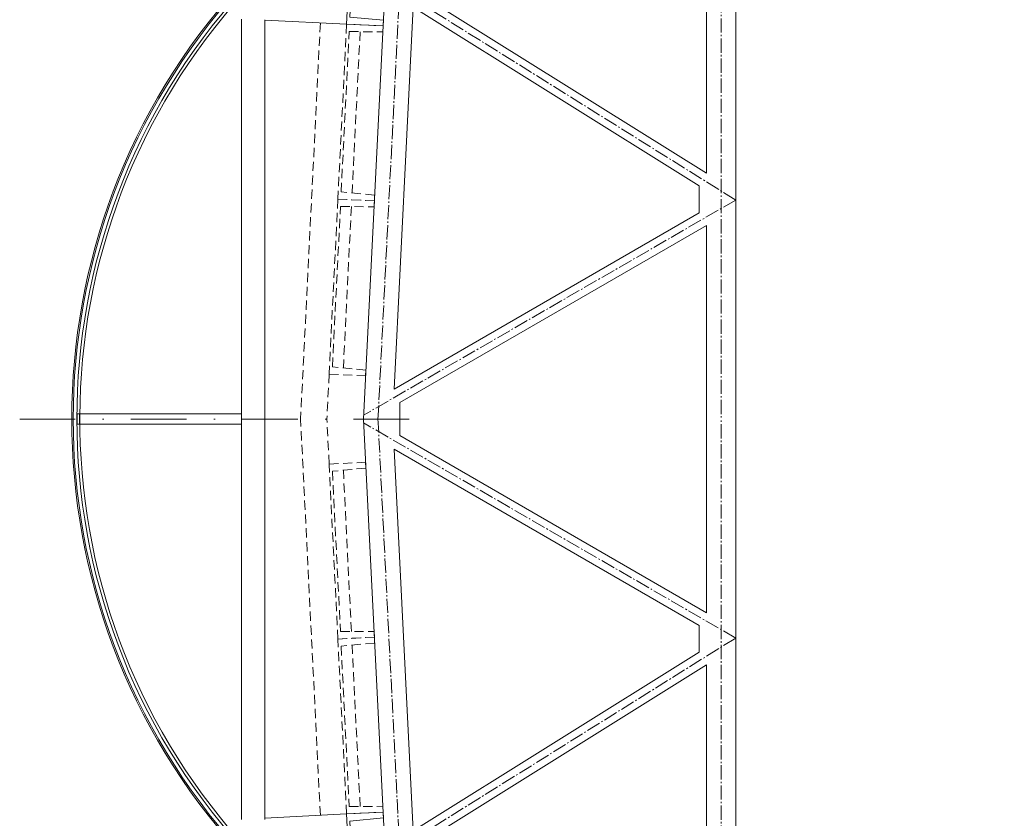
# Model space of a CAD drawing. Header units: millimetres. Extents: x -385852 to 693036, y -525006 to 444206.
# Tile 118 of 156: x 203041 to 209785, y 69565 to 75036. Entities that reach past the tile are written whole.
import ezdxf

# ---------------------------------------------------------------- set-up
doc = ezdxf.new("R2010")
doc.units = ezdxf.units.MM
for name, pattern in [('AM_DIN_G_W050', [13.75, 9.75, -1.5, 1, -1.5]), ('CENTERX2', [101.6, 63.5, -12.7, 12.7, -12.7]), ('DASHDOT', [25.4, 12.7, -6.35, 0, -6.35]), ('HIDDEN', [9.525, 6.35, -3.175])]:
    doc.linetypes.add(name, pattern=pattern)
for name, color, linetype, lineweight in [('A99_N_kce-pohl', 7, 'Continuous', 9), ('A99_N_kce-rez-sil', 6, 'Continuous', 18), ('A99_N_leg-text', 7, 'Continuous', 9), ('A99_N_leg-text @ 200 VP14', 7, 'Continuous', 9), ('A99_N_leg-text @ 200 VP4', 7, 'Continuous', 9), ('A99_S_kce-pohl', 61, 'Continuous', 5), ('A99_S_kce-rez-sil', 7, 'Continuous', 15), ('A99_S_kce-rez-ten', 6, 'Continuous', 9), ('A99_S_osy', 1, 'CENTERX2', 5)]:
    doc.layers.add(name, color=color, linetype=linetype, lineweight=lineweight)
doc.styles.add('A99_kota', font='isocpeur.ttf', dxfattribs={"height": 2})

# ---------------------------------------------------------------- blocks, each defined once
blk = doc.blocks.new('*U2652')
at = {"layer": 'A99_N_leg-text @ 200 VP14', "linetype": 'Continuous', "lineweight": 0, "insert": (162730, -32600), "char_height": 400, "width": 19240, "attachment_point": 1, "rotation": 90, "style": 'A99_kota'}
blk.add_mtext('\\A1;\\pi-1200,l1200,t1200,22800;^IPOZNÁMKA:\\P^INAVRŽENÉ STAVEBNÍ ÚPRAVY BYLY PROVEDENY NA ZÁKLADĚ  INVESTOREM PŘEDANÝCH ELEKTRONICKÝCH PODKLADŮ.\\P ^IPŘED PROVÁDĚNÍM STAVEBNÍCH ÚPRAV JE NUTNÉ VEŠKERÉ PRVKY PŘESNĚ ZAMĚŘIT, ZDALI JSOU V SOULADU S PROJEKTOVOU DOKUMENTACÍ A PROVÉST VIZUÁLNÍ KONTROLU.', dxfattribs=at)
at = {"layer": 'A99_N_leg-text @ 200 VP4', "linetype": 'Continuous', "lineweight": 0, "insert": (162730, -32600), "char_height": 400, "width": 19240, "attachment_point": 1, "rotation": 90, "style": 'A99_kota'}
blk.add_mtext('\\A1;\\pi-1200,l1200,t1200,22800;^IPOZNÁMKA:\\P^INAVRŽENÉ STAVEBNÍ ÚPRAVY BYLY PROVEDENY NA ZÁKLADĚ  INVESTOREM PŘEDANÝCH ELEKTRONICKÝCH PODKLADŮ.\\P ^IPŘED PROVÁDĚNÍM STAVEBNÍCH ÚPRAV JE NUTNÉ VEŠKERÉ PRVKY PŘESNĚ ZAMĚŘIT, ZDALI JSOU V SOULADU S PROJEKTOVOU DOKUMENTACÍ A PROVÉST VIZUÁLNÍ KONTROLU.', dxfattribs=at)

msp = doc.modelspace()

# ---------------------------------------------------------------- linework, layer by layer
at = {"layer": 'A99_N_kce-pohl', "lineweight": 5}
for points in [[(204560, 75040.5), (204560, 72300)], [(203450, 72335), (204560, 72335)], [(204560, 69557.5), (204560, 72300)], [(203450, 72265), (204560, 72265)]]:
    msp.add_lwpolyline(points, dxfattribs=at)
at = {"layer": 'A99_N_kce-pohl', "linetype": 'Continuous'}
for radius, start, end in [(4410, 137.90790836, 222.09209164), (4355, 137.90450928, 221.56923563)]:
    msp.add_arc((207807.5, 72300), radius, start, end, dxfattribs=at)
at = {"layer": 'A99_N_kce-rez-sil', "color": 1, "lineweight": 9}
msp.add_lwpolyline([(203435, 72264.9993), (203450, 72264.9993), (203450, 72335.0007), (203435, 72335.0007)], close=True, dxfattribs=at)
at = {"layer": 'A99_N_kce-rez-sil', "color": 1, "linetype": 'Continuous', "lineweight": 9}
for radius, start, end in [(4400, 137.90790836, 222.09209164), (4375, 137.90602861, 222.09397139)]:
    msp.add_arc((207807.5, 72300), radius, start, end, dxfattribs=at)
at = {"layer": 'A99_S_kce-pohl', "lineweight": 5}
for points in [[(205395, 72300), (205845, 81300)], [(207945, 72300), (207945, 79994.6542)], [(207745, 73983.9624), (207745, 76616.0376)], [(207745, 73983.9624), (205790.5859, 75205.4712)], [(207695, 73897.2876), (205736.3229, 75121.4608)], [(207695, 73713.2133), (207695, 73897.2876)], [(207695, 73713.2133), (205605.5065, 72505.1328)], [(207745, 73626.6107), (205645, 72412.4558)], [(207745, 72300), (207745, 73626.6107)], [(205645, 72300), (205645, 72412.4558)], [(205395, 72300), (205845, 63300)], [(205645, 72300), (205645, 72187.5442)], [(207745, 72300), (207745, 70973.3893)], [(207945, 72300), (207945, 64605.3458)], [(207745, 70973.3893), (205645, 72187.5442)], [(205605.5065, 72094.8672), (205736.3229, 69478.5392)], [(207695, 70886.7867), (205605.5065, 72094.8672)], [(207695, 70886.7867), (207695, 70702.7124)], [(207695, 70702.7124), (205736.3229, 69478.5392)], [(207745, 70616.0376), (205790.5859, 69394.5288)], [(207745, 70616.0376), (207745, 67983.9624)]]:
    msp.add_lwpolyline(points, dxfattribs=at)
at = {"layer": 'A99_S_kce-pohl', "color": 253, "linetype": 'AM_DIN_G_W050', "lineweight": 0, "ltscale": 10}
for points in [[(205494.8752, 72295.0062), (205944.8752, 81295.0062)], [(207845, 79994.6542), (207845, 79994.6542), (207845, 72300)], [(207945, 73800), (205545, 75300)], [(207945, 73800), (205396.3217, 72326.4331)], [(205494.8752, 72304.9938), (205944.8752, 63304.9938)], [(207845, 64605.3458), (207845, 64605.3458), (207845, 72300)], [(207945, 70800), (205396.3217, 72273.5669)], [(207945, 70800), (205545, 69300)]]:
    msp.add_lwpolyline(points, dxfattribs=at)
at = {"layer": 'A99_S_kce-rez-sil', "lineweight": 13}
for points in [[(205589.7703, 76191.3717), (205587.7745, 76151.4216), (205357.562, 76152.91), (205302.6768, 75054.2801), (205531.8913, 75032.8166), (205529.8955, 74992.8664), (205280.2069, 75005.3403)], [(204720.9044, 75033.2819), (205280.2069, 75005.3403)], [(205589.7703, 68408.6283), (205587.7745, 68448.5784), (205357.562, 68447.09), (205302.6768, 69545.7199), (205531.8913, 69567.1834), (205529.8955, 69607.1336), (205280.2069, 69594.6597)], [(204720.9044, 69566.7181), (205280.2069, 69594.6597)]]:
    msp.add_lwpolyline(points, dxfattribs=at)
at = {"layer": 'A99_S_kce-rez-ten', "lineweight": 0}
for points in [[(205589.7703, 76191.3717), (205340.0817, 76203.8457), (205280.2069, 75005.3403), (205529.8955, 74992.8664), (205531.8913, 75032.8166), (205302.6768, 75054.2801), (205357.562, 76152.91), (205587.7745, 76151.4216)], [(205589.7703, 68408.6283), (205340.0817, 68396.1543), (205280.2069, 69594.6597), (205529.8955, 69607.1336), (205531.8913, 69567.1834), (205302.6768, 69545.7199), (205357.562, 68447.09), (205587.7745, 68448.5784)]]:
    msp.add_lwpolyline(points, close=True, dxfattribs=at)
at = {"layer": 'A99_S_kce-rez-ten', "lineweight": 5}
msp.add_lwpolyline([(205605.5065, 72505.1328), (205736.3229, 75121.4608)], dxfattribs=at)
at = {"layer": 'A99_S_kce-rez-ten', "lineweight": 0}
msp.add_lwpolyline([(204720, 75035), (204720, 69557.5)], dxfattribs=at)
at = {"layer": 'A99_S_kce-rez-ten', "linetype": 'HIDDEN', "lineweight": 0, "ltscale": 10}
for points in [[(205100.4311, 75014.3216), (204964.8293, 72300)], [(205372.7565, 74953.9193), (205317.5458, 73848.7758)], [(205312.8817, 73755.414), (205257.671, 72650.2705)], [(205160.4572, 72608.3297), (205145.0408, 72300)], [(205100.4311, 69585.6784), (204964.8293, 72300)], [(205160.4572, 71991.6703), (205145.0408, 72300)], [(205312.8817, 70844.586), (205257.671, 71949.7295)], [(205372.7565, 69646.0807), (205317.5458, 70751.2242)]]:
    msp.add_lwpolyline(points, dxfattribs=at)
for points in [[(205529.8955, 74992.8664), (205280.2069, 75005.3403), (205220.3321, 73806.835), (205470.0207, 73794.3611), (205472.0165, 73834.3113), (205242.8019, 73855.7748), (205297.6872, 74954.4047), (205527.8997, 74952.9162)], [(205470.0207, 73794.3611), (205220.3321, 73806.835), (205160.4572, 72608.3297), (205410.1459, 72595.8558), (205412.1417, 72635.8059), (205182.9271, 72657.2695), (205237.8124, 73755.8994), (205468.0249, 73754.4109)], [(205470.0207, 70805.6389), (205220.3321, 70793.165), (205160.4572, 71991.6703), (205410.1459, 72004.1442), (205412.1417, 71964.1941), (205182.9271, 71942.7305), (205237.8124, 70844.1006), (205468.0249, 70845.5891)], [(205529.8955, 69607.1336), (205280.2069, 69594.6597), (205220.3321, 70793.165), (205470.0207, 70805.6389), (205472.0165, 70765.6887), (205242.8019, 70744.2252), (205297.6872, 69645.5953), (205527.8997, 69647.0838)]]:
    msp.add_lwpolyline(points, close=True, dxfattribs=at)
at = {"layer": 'A99_S_osy', "linetype": 'DASHDOT', "lineweight": 5, "ltscale": 30}
msp.add_lwpolyline([(203040.9793, 72300), (205728.9443, 72300)], dxfattribs=at)

# ---------------------------------------------------------------- block references
at = {"layer": 'A99_N_leg-text', "color": 1, "linetype": 'Continuous', "lineweight": 5}
msp.add_blockref('*U2652', (45700, -7800), dxfattribs=at)

doc.saveas('drawing.dxf')
